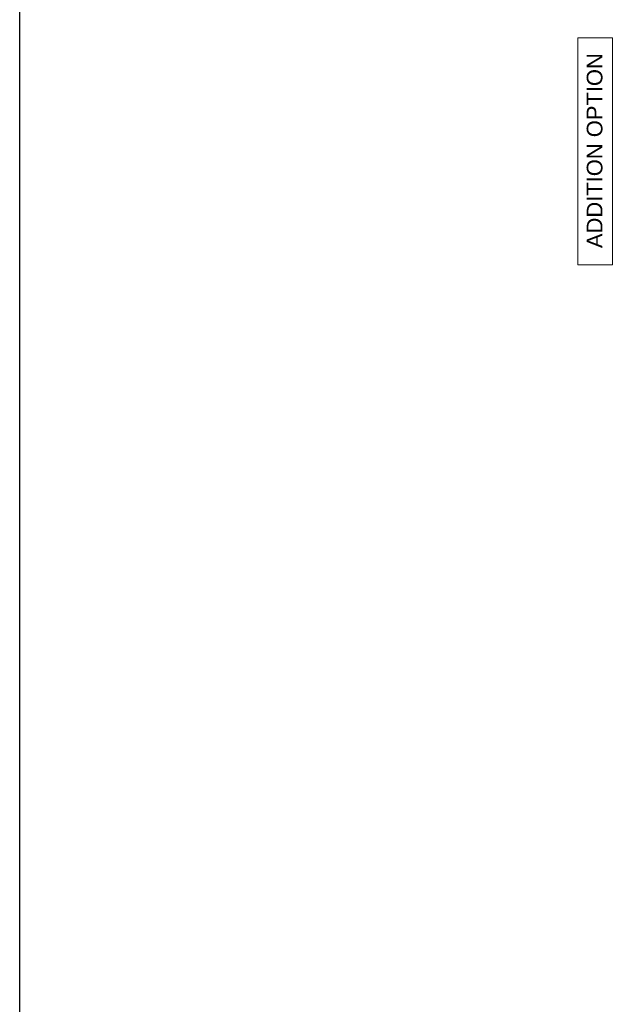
# Model space of a CAD drawing. Header units: inches. Extents: x -3803 to 30720, y -3756 to 4522.
# Tile 14 of 52: x 28593 to 29055, y 1673 to 2426. Entities that reach past the tile are written whole.
import ezdxf

# ---------------------------------------------------------------- set-up
doc = ezdxf.new("R2010")
doc.units = ezdxf.units.IN
doc.header["$LTSCALE"] = 0.011
doc.header["$MEASUREMENT"] = 0
doc.layers.get('0').update_dxf_attribs({"linetype": 'CONTINUOUS'})
doc.layers.get('Defpoints').update_dxf_attribs({"linetype": 'CONTINUOUS'})
doc.layers.add('G-ANNO-TEXT', color=2, linetype='CONTINUOUS', lineweight=9)
doc.styles.add('Arial_1', font='arial.ttf', dxfattribs={"height": 12})

# ---------------------------------------------------------------- blocks, each defined once
blk = doc.blocks.new('typical interior floor plan')
at = {"layer": 'G-ANNO-TEXT', "color": 7, "flags": 128}
blk.add_lwpolyline([(-404.98, -503.52), (-404.98, -330.05), (-378.67, -330.05), (-378.67, -503.52)], close=True, dxfattribs=at)
at = {"layer": 'G-ANNO-TEXT', "color": 7, "insert": (-398.27, -490.68), "char_height": 12, "width": 178.9215, "attachment_point": 1, "rotation": 90, "style": 'Arial_1'}
blk.add_mtext('ADDITION OPTION', dxfattribs=at)

msp = doc.modelspace()

# ---------------------------------------------------------------- linework, layer by layer
at = {"layer": 'Defpoints', "ltscale": 10}
msp.add_lwpolyline([(28593.0786145, 3241.8957062), (30720.1417412, 3241.8957062), (30720.1417412, 156.8328461), (28593.0786145, 145.637476)], close=True, dxfattribs=at)

# ---------------------------------------------------------------- block references
msp.add_blockref('typical interior floor plan', (29424.8527195, 2742.1070165))

doc.saveas('drawing.dxf')
